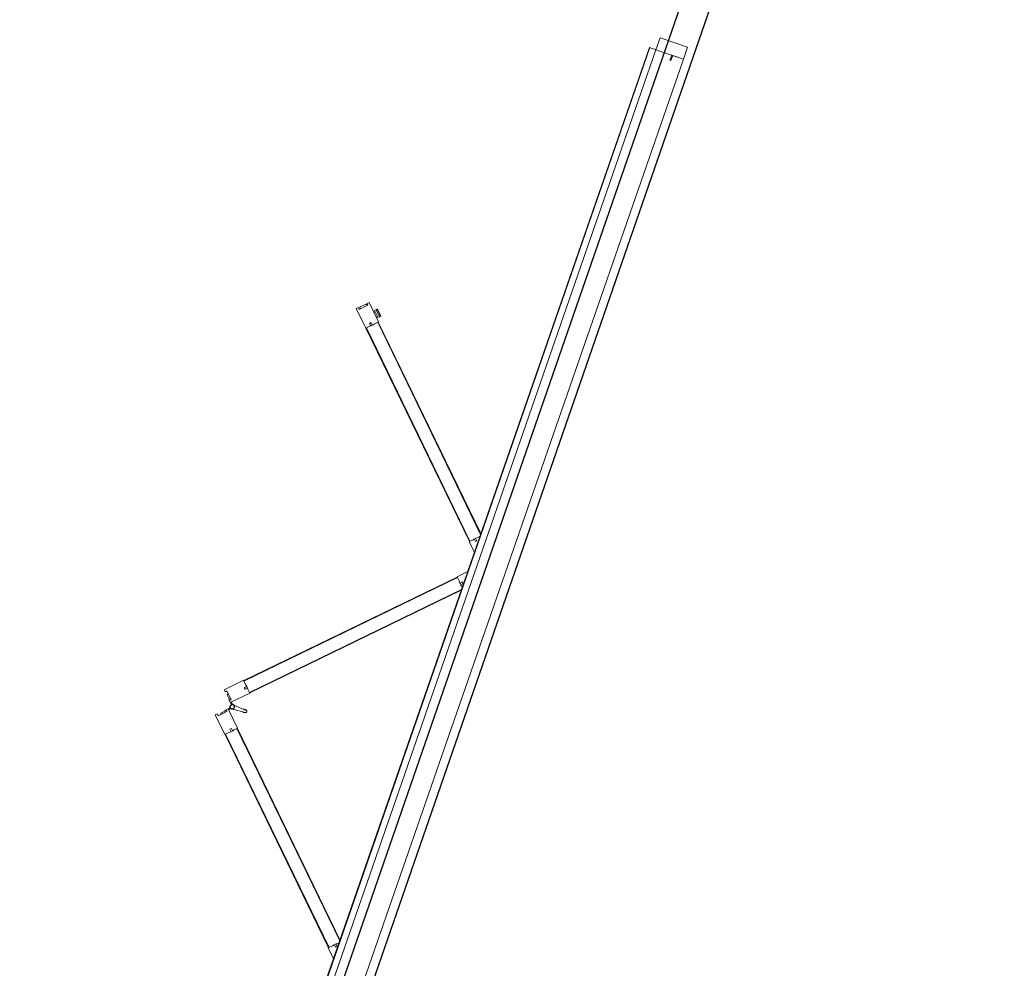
# Model space of a CAD drawing. Header units: inches. Extents: x 424 to 2043, y -237 to 445.
# Tile 73 of 256: x 717.1 to 720.54, y -139.22 to -135.91. Entities that reach past the tile are written whole.
import ezdxf

# ---------------------------------------------------------------- set-up
doc = ezdxf.new("R2010")
doc.units = ezdxf.units.IN
doc.header["$MEASUREMENT"] = 0
doc.layers.add('A-DOOR', color=31, linetype='Continuous', lineweight=9)
doc.layers.add('A-GENM', color=13, linetype='Continuous', lineweight=9)

# ---------------------------------------------------------------- blocks, each defined once
blk = doc.blocks.new('5-panel_Bi-fold_external_door_10806 - Type 1-V7-اول')
at = {"layer": 'A-DOOR'}
for p, q in [((-0.1205, 0.7449), (-0.1742, 0.6912)), ((-0.1148, 0.7393), (-0.1205, 0.7449)), ((-0.1198, 0.7343), (-0.1148, 0.7393)), ((-0.0957, 0.7103), (-0.1198, 0.7343)), ((-0.1103, 0.7284), (-0.112, 0.7266)), ((-0.1103, 0.7284), (-0.112, 0.7266)), ((-0.1103, 0.7284), (-0.112, 0.7266)), ((-0.097, 0.7173), (-0.1081, 0.7284)), ((-0.0281, 0.7343), (-0.0521, 0.7103)), ((-0.0397, 0.7284), (-0.0508, 0.7173)), ((-0.0358, 0.7266), (-0.0376, 0.7284)), ((-0.0358, 0.7266), (-0.0376, 0.7284)), ((-0.0358, 0.7266), (-0.0376, 0.7284)), ((-0.0274, 0.7449), (-0.033, 0.7393)), ((-0.033, 0.7393), (-0.0281, 0.7343)), ((0.0264, 0.6912), (-0.0274, 0.7449)), ((1.3827, 0.745), (1.3289, 0.6912)), ((1.3884, 0.7393), (1.3827, 0.745)), ((1.3834, 0.7343), (1.3884, 0.7393)), ((1.4074, 0.7103), (1.3834, 0.7343)), ((1.3912, 0.7354), (1.3868, 0.731)), ((1.4085, 0.7181), (1.3912, 0.7354)), ((-0.7598, 0.1042), (-0.1735, 0.6905)), ((-0.7584, 0.1027), (-0.1721, 0.6891)), ((-0.1742, 0.6912), (-0.1627, 0.6797)), ((-0.1735, 0.6905), (-0.1721, 0.6891)), ((-0.1389, 0.6558), (-0.0851, 0.7096)), ((-0.0908, 0.7153), (-0.0957, 0.7103)), ((-0.0909, 0.7151), (-0.0924, 0.7165)), ((-0.0851, 0.7096), (-0.0908, 0.7153)), ((-0.0879, 0.7068), (-0.0837, 0.7025)), ((-0.0797, 0.7039), (-0.0853, 0.7094)), ((-0.0812, 0.695), (-0.0779, 0.648)), ((-0.0699, 0.648), (-0.0666, 0.695)), ((-0.0625, 0.7094), (-0.0681, 0.7039)), ((-0.0674, 0.7031), (-0.0676, 0.7033)), ((-0.0674, 0.7031), (-0.0676, 0.7033)), ((-0.0674, 0.7031), (-0.0676, 0.7033)), ((-0.0674, 0.7031), (-0.0676, 0.7033)), ((-0.0674, 0.7031), (-0.0676, 0.7033)), ((-0.0674, 0.7031), (-0.0676, 0.7033)), ((-0.0674, 0.7031), (-0.0676, 0.7033)), ((-0.0674, 0.7031), (-0.0676, 0.7033)), ((-0.0674, 0.7031), (-0.0676, 0.7033)), ((-0.0642, 0.7025), (-0.0599, 0.7068)), ((-0.0571, 0.7153), (-0.0627, 0.7096)), ((-0.0627, 0.7096), (-0.009, 0.6558)), ((-0.0521, 0.7103), (-0.0571, 0.7153)), ((-0.0554, 0.7165), (-0.0569, 0.7151)), ((0.0148, 0.6797), (0.0264, 0.6912)), ((0.0243, 0.6891), (0.0257, 0.6905)), ((0.0243, 0.6891), (0.6106, 0.1027)), ((0.0257, 0.6905), (0.612, 0.1042)), ((1.3297, 0.6905), (0.7433, 0.1042)), ((1.3311, 0.6891), (0.7447, 0.1028)), ((1.3289, 0.6912), (1.3401, 0.6801)), ((1.3297, 0.6905), (1.3311, 0.6891)), ((1.3643, 0.6559), (1.418, 0.7096)), ((1.4069, 0.7165), (1.4085, 0.7181)), ((1.4103, 0.7131), (1.4069, 0.7165)), ((1.4124, 0.7153), (1.4074, 0.7103)), ((1.418, 0.7096), (1.4124, 0.7153)), ((-0.7235, 0.0755), (-0.141, 0.658)), ((-0.7207, 0.0755), (-0.1396, 0.6566)), ((-0.1627, 0.6797), (-0.158, 0.6731)), ((-0.158, 0.6731), (-0.1507, 0.6804)), ((-0.1571, 0.6741), (-0.1528, 0.6698)), ((-0.1464, 0.6762), (-0.1536, 0.6691)), ((-0.1536, 0.6691), (-0.15, 0.667)), ((-0.1507, 0.6804), (-0.1464, 0.6762)), ((-0.15, 0.667), (-0.1389, 0.6558)), ((-0.141, 0.658), (-0.1396, 0.6566)), ((-0.009, 0.6558), (0.0022, 0.667)), ((-0.0083, 0.6566), (-0.0069, 0.658)), ((-0.0083, 0.6566), (0.5728, 0.0755)), ((-0.0069, 0.658), (0.5757, 0.0755)), ((-0.0014, 0.6762), (0.0029, 0.6804)), ((0.0057, 0.6691), (-0.0014, 0.6762)), ((0.0022, 0.667), (0.0057, 0.6691)), ((0.0029, 0.6804), (0.0102, 0.6731)), ((0.005, 0.6698), (0.0092, 0.6741)), ((0.0102, 0.6731), (0.0148, 0.6797)), ((1.3622, 0.658), (0.7797, 0.0755)), ((1.3636, 0.6566), (0.7825, 0.0755)), ((1.3401, 0.6801), (1.3422, 0.6765)), ((1.3422, 0.6765), (1.3493, 0.6836)), ((1.3429, 0.6773), (1.3472, 0.673)), ((1.3535, 0.6794), (1.3462, 0.672)), ((1.3462, 0.672), (1.3528, 0.6674)), ((1.3493, 0.6836), (1.3535, 0.6794)), ((1.3528, 0.6674), (1.3643, 0.6559)), ((1.3622, 0.658), (1.3636, 0.6566)), ((1.3775, 0.669), (1.381, 0.6655)), ((1.3785, 0.6629), (1.381, 0.6655)), ((1.3824, 0.659), (1.3785, 0.6629)), ((1.3943, 0.6788), (1.381, 0.6655)), ((1.4015, 0.6781), (1.3824, 0.659)), ((1.3833, 0.6581), (1.3824, 0.659)), ((1.3855, 0.6559), (1.3833, 0.6581)), ((1.3855, 0.6559), (1.4046, 0.675)), ((1.3855, 0.6559), (1.4046, 0.675)), ((1.3861, 0.6553), (1.3855, 0.6559)), ((1.3861, 0.6553), (1.4052, 0.6744)), ((1.3943, 0.6788), (1.3907, 0.6823)), ((1.3943, 0.6788), (1.3976, 0.682)), ((1.3976, 0.682), (1.4015, 0.6781)), ((1.4015, 0.6781), (1.4024, 0.6772)), ((1.4024, 0.6772), (1.4046, 0.675)), ((1.4046, 0.675), (1.4052, 0.6744)), ((-0.0796, 0.6523), (-0.0777, 0.647)), ((-0.0796, 0.6523), (-0.0779, 0.648)), ((-0.0777, 0.647), (-0.0796, 0.6523)), ((-0.0777, 0.647), (-0.0778, 0.6474)), ((-0.0701, 0.647), (-0.0683, 0.6523)), ((-0.0683, 0.6523), (-0.0701, 0.647)), ((-0.0701, 0.647), (-0.07, 0.6474)), ((-0.0683, 0.6523), (-0.0699, 0.648)), ((-0.7605, 0.1049), (-0.7899, 0.0755)), ((-0.749, 0.0933), (-0.7605, 0.1049)), ((-0.7584, 0.1027), (-0.7598, 0.1042)), ((0.6127, 0.1049), (0.6012, 0.0933)), ((0.612, 0.1042), (0.6106, 0.1027)), ((0.6421, 0.0755), (0.6127, 0.1049)), ((0.7426, 0.1049), (0.7132, 0.0755)), ((0.7538, 0.0937), (0.7426, 0.1049)), ((0.7447, 0.1028), (0.7433, 0.1042)), ((2.581, 0.0759), (-2.331, 0.0759)), ((2.581, 0.0737), (-2.331, 0.0737)), ((-0.7498, 0.0814), (-0.7424, 0.0887)), ((-0.7455, 0.0771), (-0.7498, 0.0814)), ((-0.7424, 0.0887), (-0.749, 0.0933)), ((-0.7384, 0.0842), (-0.7455, 0.0771)), ((-0.7391, 0.0835), (-0.7434, 0.0877)), ((-0.7363, 0.0807), (-0.7384, 0.0842)), ((-0.7311, 0.0755), (-0.7363, 0.0807)), ((0.5885, 0.0807), (0.5833, 0.0755)), ((0.5906, 0.0842), (0.5885, 0.0807)), ((0.5977, 0.0771), (0.5906, 0.0842)), ((0.5956, 0.0877), (0.5913, 0.0835)), ((0.6012, 0.0933), (0.5946, 0.0887)), ((0.5946, 0.0887), (0.6019, 0.0814)), ((0.6019, 0.0814), (0.5977, 0.0771)), ((0.7502, 0.0846), (0.7573, 0.0917)), ((0.7545, 0.0803), (0.7502, 0.0846)), ((0.7573, 0.0917), (0.7538, 0.0937)), ((0.7618, 0.0877), (0.7545, 0.0803)), ((0.7608, 0.0867), (0.7566, 0.0909)), ((0.7664, 0.0811), (0.7618, 0.0877)), ((0.772, 0.0755), (0.7664, 0.0811)), ((2.581, 0.0759), (2.581, 0.0755)), ((2.581, 0.0755), (2.581, 0.0743)), ((2.581, 0.0743), (2.581, 0.0737)), ((2.581, 0.0737), (2.581, 0.0693)), ((2.581, 0.0693), (2.581, 0.0538)), ((-2.331, 0.0516), (2.581, 0.0516)), ((2.581, 0.0538), (2.581, 0.0516)), ((2.581, 0.0516), (2.581, -0.05)), ((2.625, 0.0516), (2.581, 0.0516)), ((2.581, 0.0516), (2.581, -0.0065)), ((2.625, -0.05), (2.625, 0.0516)), ((2.562, -0.007), (2.562, -0.0097)), ((2.581, -0.0065), (2.5625, -0.0065)), ((2.5625, -0.0102), (2.581, -0.0102)), ((2.581, -0.0102), (2.581, -0.05)), ((-2.331, -0.05), (2.581, -0.05)), ((2.581, -0.05), (2.625, -0.05))]:
    blk.add_line(p, q, dxfattribs=at)
at = {"layer": 'A-DOOR', "flags": 128}
for points in [[(-0.0739, 0.7063), (-0.0742, 0.7063), (-0.0746, 0.7063), (-0.0749, 0.7063), (-0.0752, 0.7062), (-0.0755, 0.7062), (-0.0758, 0.7061), (-0.0761, 0.706), (-0.0764, 0.7059), (-0.0767, 0.7058), (-0.077, 0.7057), (-0.0773, 0.7056), (-0.0776, 0.7054), (-0.0779, 0.7053), (-0.0782, 0.7051), (-0.0784, 0.7049), (-0.0787, 0.7048), (-0.0789, 0.7046), (-0.0792, 0.7044), (-0.0794, 0.7041), (-0.0797, 0.7039), (-0.0799, 0.7037), (-0.0801, 0.7034), (-0.0803, 0.7032), (-0.0805, 0.7029), (-0.0806, 0.7027), (-0.0808, 0.7024), (-0.081, 0.7021), (-0.0811, 0.7018), (-0.0812, 0.7015), (-0.0814, 0.7012), (-0.0815, 0.7009), (-0.0816, 0.7006), (-0.0817, 0.7003), (-0.0817, 0.7), (-0.0818, 0.6997), (-0.0818, 0.6994), (-0.0819, 0.6991), (-0.0819, 0.6987), (-0.0819, 0.6984), (-0.0819, 0.6981), (-0.0819, 0.6978), (-0.0819, 0.6975), (-0.0818, 0.6972), (-0.0818, 0.6968), (-0.0817, 0.6965), (-0.0816, 0.6962), (-0.0815, 0.6959), (-0.0814, 0.6956), (-0.0813, 0.6953), (-0.0812, 0.695), (-0.0811, 0.6947), (-0.0809, 0.6944), (-0.0807, 0.6942), (-0.0806, 0.6939), (-0.0804, 0.6936), (-0.0802, 0.6934), (-0.08, 0.6931), (-0.0798, 0.6929), (-0.0796, 0.6927), (-0.0793, 0.6924), (-0.0791, 0.6922), (-0.0788, 0.692), (-0.0786, 0.6918), (-0.0783, 0.6917), (-0.078, 0.6915), (-0.0778, 0.6913), (-0.0775, 0.6912), (-0.0772, 0.691)], [(-0.0739, 0.7063), (-0.0742, 0.7063), (-0.0746, 0.7063), (-0.0749, 0.7063), (-0.0752, 0.7062), (-0.0755, 0.7062), (-0.0758, 0.7061), (-0.0761, 0.706), (-0.0764, 0.7059), (-0.0767, 0.7058), (-0.077, 0.7057), (-0.0773, 0.7056), (-0.0776, 0.7054), (-0.0779, 0.7053), (-0.0782, 0.7051), (-0.0784, 0.7049), (-0.0787, 0.7048), (-0.0789, 0.7046), (-0.0792, 0.7044), (-0.0794, 0.7041), (-0.0797, 0.7039), (-0.0799, 0.7037), (-0.0801, 0.7034), (-0.0803, 0.7032), (-0.0805, 0.7029), (-0.0806, 0.7027), (-0.0808, 0.7024), (-0.081, 0.7021), (-0.0811, 0.7018), (-0.0812, 0.7015), (-0.0814, 0.7012), (-0.0815, 0.7009), (-0.0816, 0.7006), (-0.0817, 0.7003), (-0.0817, 0.7), (-0.0818, 0.6997), (-0.0818, 0.6994), (-0.0819, 0.6991), (-0.0819, 0.6987), (-0.0819, 0.6984), (-0.0819, 0.6981), (-0.0819, 0.6978), (-0.0819, 0.6975), (-0.0818, 0.6972), (-0.0818, 0.6968), (-0.0817, 0.6965), (-0.0816, 0.6962), (-0.0815, 0.6959), (-0.0814, 0.6956), (-0.0813, 0.6953), (-0.0812, 0.695), (-0.0811, 0.6947), (-0.0809, 0.6944), (-0.0807, 0.6942), (-0.0806, 0.6939), (-0.0804, 0.6936), (-0.0802, 0.6934), (-0.08, 0.6931), (-0.0798, 0.6929), (-0.0796, 0.6927), (-0.0793, 0.6924), (-0.0791, 0.6922), (-0.0788, 0.692), (-0.0786, 0.6918), (-0.0783, 0.6917), (-0.078, 0.6915), (-0.0778, 0.6913), (-0.0775, 0.6912), (-0.0772, 0.691), (-0.0769, 0.6909), (-0.0766, 0.6908), (-0.0763, 0.6907), (-0.076, 0.6906), (-0.0757, 0.6905), (-0.0754, 0.6905), (-0.075, 0.6904), (-0.0747, 0.6904), (-0.0744, 0.6904), (-0.0741, 0.6903), (-0.0739, 0.6903)], [(-0.0739, 0.7063), (-0.0742, 0.7063), (-0.0746, 0.7063), (-0.0749, 0.7063), (-0.0752, 0.7062), (-0.0755, 0.7062), (-0.0758, 0.7061), (-0.0761, 0.706), (-0.0764, 0.7059), (-0.0767, 0.7058), (-0.077, 0.7057), (-0.0773, 0.7056), (-0.0776, 0.7054), (-0.0779, 0.7053), (-0.0782, 0.7051), (-0.0784, 0.7049), (-0.0787, 0.7048), (-0.0789, 0.7046), (-0.0792, 0.7044), (-0.0794, 0.7041), (-0.0797, 0.7039), (-0.0799, 0.7037), (-0.0801, 0.7034), (-0.0803, 0.7032), (-0.0805, 0.7029), (-0.0806, 0.7027), (-0.0808, 0.7024), (-0.081, 0.7021), (-0.0811, 0.7018), (-0.0812, 0.7015), (-0.0814, 0.7012), (-0.0815, 0.7009), (-0.0816, 0.7006), (-0.0817, 0.7003), (-0.0817, 0.7), (-0.0818, 0.6997), (-0.0818, 0.6994), (-0.0819, 0.6991), (-0.0819, 0.6987), (-0.0819, 0.6984), (-0.0819, 0.6981), (-0.0819, 0.6978), (-0.0819, 0.6975), (-0.0818, 0.6972), (-0.0818, 0.6968), (-0.0817, 0.6965), (-0.0816, 0.6962), (-0.0815, 0.6959), (-0.0814, 0.6956), (-0.0813, 0.6953), (-0.0812, 0.695), (-0.0811, 0.6947), (-0.0809, 0.6944), (-0.0807, 0.6942), (-0.0806, 0.6939), (-0.0804, 0.6936), (-0.0802, 0.6934), (-0.08, 0.6931), (-0.0798, 0.6929), (-0.0796, 0.6927), (-0.0793, 0.6924), (-0.0791, 0.6922), (-0.0788, 0.692), (-0.0786, 0.6918), (-0.0783, 0.6917), (-0.078, 0.6915), (-0.0778, 0.6913), (-0.0775, 0.6912), (-0.0772, 0.691)], [(-0.0739, 0.7063), (-0.0742, 0.7063), (-0.0746, 0.7063), (-0.0749, 0.7063), (-0.0752, 0.7062), (-0.0755, 0.7062), (-0.0758, 0.7061), (-0.0761, 0.706), (-0.0764, 0.7059), (-0.0767, 0.7058), (-0.077, 0.7057), (-0.0773, 0.7056), (-0.0776, 0.7054), (-0.0779, 0.7053), (-0.0782, 0.7051), (-0.0784, 0.7049), (-0.0787, 0.7048), (-0.0789, 0.7046), (-0.0792, 0.7044), (-0.0794, 0.7041), (-0.0797, 0.7039), (-0.0799, 0.7037), (-0.0801, 0.7034), (-0.0803, 0.7032), (-0.0805, 0.7029), (-0.0806, 0.7027), (-0.0808, 0.7024), (-0.081, 0.7021), (-0.0811, 0.7018), (-0.0812, 0.7015), (-0.0814, 0.7012), (-0.0815, 0.7009), (-0.0816, 0.7006), (-0.0817, 0.7003), (-0.0817, 0.7), (-0.0818, 0.6997), (-0.0818, 0.6994), (-0.0819, 0.6991), (-0.0819, 0.6987), (-0.0819, 0.6984), (-0.0819, 0.6981), (-0.0819, 0.6978), (-0.0819, 0.6975), (-0.0818, 0.6972), (-0.0818, 0.6968), (-0.0817, 0.6965), (-0.0816, 0.6962), (-0.0815, 0.6959), (-0.0814, 0.6956), (-0.0813, 0.6953), (-0.0812, 0.695), (-0.0811, 0.6947), (-0.0809, 0.6944), (-0.0807, 0.6942), (-0.0806, 0.6939), (-0.0804, 0.6936), (-0.0802, 0.6934), (-0.08, 0.6931), (-0.0798, 0.6929), (-0.0796, 0.6927), (-0.0793, 0.6924), (-0.0791, 0.6922), (-0.0788, 0.692), (-0.0786, 0.6918), (-0.0783, 0.6917), (-0.078, 0.6915), (-0.0778, 0.6913), (-0.0775, 0.6912), (-0.0772, 0.691)], [(-0.0739, 0.7063), (-0.0742, 0.7063), (-0.0746, 0.7063), (-0.0749, 0.7063), (-0.0752, 0.7062), (-0.0755, 0.7062), (-0.0758, 0.7061), (-0.0761, 0.706), (-0.0764, 0.7059), (-0.0767, 0.7058), (-0.077, 0.7057), (-0.0773, 0.7056), (-0.0776, 0.7054), (-0.0779, 0.7053), (-0.0782, 0.7051), (-0.0784, 0.7049), (-0.0787, 0.7048), (-0.0789, 0.7046), (-0.0792, 0.7044), (-0.0794, 0.7041), (-0.0797, 0.7039), (-0.0799, 0.7037), (-0.0801, 0.7034), (-0.0803, 0.7032), (-0.0805, 0.7029), (-0.0806, 0.7027), (-0.0808, 0.7024), (-0.081, 0.7021), (-0.0811, 0.7018), (-0.0812, 0.7015), (-0.0814, 0.7012), (-0.0815, 0.7009), (-0.0816, 0.7006), (-0.0817, 0.7003), (-0.0817, 0.7), (-0.0818, 0.6997), (-0.0818, 0.6994), (-0.0819, 0.6991), (-0.0819, 0.6987), (-0.0819, 0.6984), (-0.0819, 0.6981), (-0.0819, 0.6978), (-0.0819, 0.6975), (-0.0818, 0.6972), (-0.0818, 0.6968), (-0.0817, 0.6965), (-0.0816, 0.6962), (-0.0815, 0.6959), (-0.0814, 0.6956), (-0.0813, 0.6953), (-0.0812, 0.695), (-0.0811, 0.6947), (-0.0809, 0.6944), (-0.0807, 0.6942), (-0.0806, 0.6939), (-0.0804, 0.6936), (-0.0802, 0.6934), (-0.08, 0.6931), (-0.0798, 0.6929), (-0.0796, 0.6927), (-0.0793, 0.6924), (-0.0791, 0.6922), (-0.0788, 0.692), (-0.0786, 0.6918), (-0.0783, 0.6917), (-0.078, 0.6915), (-0.0778, 0.6913), (-0.0775, 0.6912), (-0.0772, 0.691)], [(-0.0808, 0.7024), (-0.081, 0.7021), (-0.0811, 0.7018), (-0.0812, 0.7015), (-0.0814, 0.7012), (-0.0815, 0.7009), (-0.0816, 0.7006), (-0.0817, 0.7003), (-0.0817, 0.7), (-0.0818, 0.6997), (-0.0818, 0.6994), (-0.0819, 0.6991), (-0.0819, 0.6987), (-0.0819, 0.6984), (-0.0819, 0.6981), (-0.0819, 0.6978), (-0.0819, 0.6975), (-0.0818, 0.6972), (-0.0818, 0.6968), (-0.0817, 0.6965), (-0.0816, 0.6962), (-0.0815, 0.6959), (-0.0814, 0.6956), (-0.0813, 0.6953)], [(-0.081, 0.7021), (-0.0811, 0.7018), (-0.0812, 0.7015), (-0.0814, 0.7012), (-0.0815, 0.7009), (-0.0816, 0.7006), (-0.0817, 0.7003), (-0.0817, 0.7), (-0.0818, 0.6997), (-0.0818, 0.6994), (-0.0819, 0.6991), (-0.0819, 0.6987), (-0.0819, 0.6984), (-0.0819, 0.6981), (-0.0819, 0.6978), (-0.0819, 0.6975), (-0.0818, 0.6972), (-0.0818, 0.6968), (-0.0817, 0.6965), (-0.0816, 0.6962), (-0.0815, 0.6959), (-0.0814, 0.6956), (-0.0813, 0.6953)], [(-0.081, 0.7021), (-0.0811, 0.7018), (-0.0812, 0.7015), (-0.0814, 0.7012), (-0.0815, 0.7009), (-0.0816, 0.7006), (-0.0817, 0.7003), (-0.0817, 0.7), (-0.0818, 0.6997), (-0.0818, 0.6994), (-0.0819, 0.6991), (-0.0819, 0.6987), (-0.0819, 0.6984), (-0.0819, 0.6981), (-0.0819, 0.6978), (-0.0819, 0.6975), (-0.0818, 0.6972), (-0.0818, 0.6968), (-0.0817, 0.6965), (-0.0816, 0.6962), (-0.0815, 0.6959), (-0.0814, 0.6956), (-0.0813, 0.6953)], [(-0.081, 0.7021), (-0.0811, 0.7018), (-0.0812, 0.7015), (-0.0814, 0.7012), (-0.0815, 0.7009), (-0.0816, 0.7006), (-0.0817, 0.7003), (-0.0817, 0.7), (-0.0818, 0.6997), (-0.0818, 0.6994), (-0.0819, 0.6991), (-0.0819, 0.6987), (-0.0819, 0.6984), (-0.0819, 0.6981), (-0.0819, 0.6978), (-0.0819, 0.6975), (-0.0818, 0.6972), (-0.0818, 0.6968), (-0.0817, 0.6965), (-0.0816, 0.6962), (-0.0815, 0.6959), (-0.0814, 0.6956), (-0.0813, 0.6953)], [(-0.081, 0.7021), (-0.0811, 0.7018), (-0.0812, 0.7015), (-0.0814, 0.7012), (-0.0815, 0.7009), (-0.0816, 0.7006), (-0.0817, 0.7003), (-0.0817, 0.7), (-0.0818, 0.6997), (-0.0818, 0.6994), (-0.0819, 0.6991), (-0.0819, 0.6987), (-0.0819, 0.6984), (-0.0819, 0.6981), (-0.0819, 0.6978), (-0.0819, 0.6975), (-0.0818, 0.6972), (-0.0818, 0.6968), (-0.0817, 0.6965), (-0.0816, 0.6962), (-0.0815, 0.6959), (-0.0814, 0.6956), (-0.0813, 0.6953)], [(-0.081, 0.7021), (-0.0811, 0.7018), (-0.0812, 0.7015), (-0.0814, 0.7012), (-0.0815, 0.7009), (-0.0816, 0.7006), (-0.0817, 0.7003), (-0.0817, 0.7), (-0.0818, 0.6997), (-0.0818, 0.6994), (-0.0819, 0.6991), (-0.0819, 0.6987), (-0.0819, 0.6984), (-0.0819, 0.6981), (-0.0819, 0.6978), (-0.0819, 0.6975), (-0.0818, 0.6972), (-0.0818, 0.6968), (-0.0817, 0.6965), (-0.0816, 0.6962), (-0.0815, 0.6959), (-0.0814, 0.6956), (-0.0813, 0.6953)], [(-0.081, 0.7021), (-0.0811, 0.7018), (-0.0812, 0.7015), (-0.0814, 0.7012), (-0.0815, 0.7009), (-0.0816, 0.7006), (-0.0817, 0.7003), (-0.0817, 0.7), (-0.0818, 0.6997), (-0.0818, 0.6994), (-0.0819, 0.6991), (-0.0819, 0.6987), (-0.0819, 0.6984), (-0.0819, 0.6981), (-0.0819, 0.6978), (-0.0819, 0.6975), (-0.0818, 0.6972), (-0.0818, 0.6968), (-0.0817, 0.6965), (-0.0816, 0.6962), (-0.0815, 0.6959), (-0.0814, 0.6956), (-0.0813, 0.6953)], [(-0.081, 0.7021), (-0.0811, 0.7018), (-0.0812, 0.7015), (-0.0814, 0.7012), (-0.0815, 0.7009), (-0.0816, 0.7006), (-0.0817, 0.7003), (-0.0817, 0.7), (-0.0818, 0.6997), (-0.0818, 0.6994), (-0.0819, 0.6991), (-0.0819, 0.6987), (-0.0819, 0.6984), (-0.0819, 0.6981), (-0.0819, 0.6978), (-0.0819, 0.6975), (-0.0818, 0.6972), (-0.0818, 0.6968), (-0.0817, 0.6965), (-0.0816, 0.6962), (-0.0815, 0.6959), (-0.0814, 0.6956), (-0.0813, 0.6953)], [(-0.081, 0.7021), (-0.0811, 0.7018), (-0.0812, 0.7015), (-0.0814, 0.7012), (-0.0815, 0.7009), (-0.0816, 0.7006), (-0.0817, 0.7003), (-0.0817, 0.7), (-0.0818, 0.6997), (-0.0818, 0.6994), (-0.0819, 0.6991), (-0.0819, 0.6987), (-0.0819, 0.6984), (-0.0819, 0.6981), (-0.0819, 0.6978), (-0.0819, 0.6975), (-0.0818, 0.6972), (-0.0818, 0.6968), (-0.0817, 0.6965), (-0.0816, 0.6962), (-0.0815, 0.6959), (-0.0814, 0.6956), (-0.0813, 0.6953)], [(-0.0742, 0.7063), (-0.0746, 0.7063), (-0.0749, 0.7063), (-0.0752, 0.7062), (-0.0755, 0.7062), (-0.0758, 0.7061), (-0.0761, 0.706), (-0.0764, 0.7059), (-0.0767, 0.7058), (-0.077, 0.7057), (-0.0773, 0.7056), (-0.0776, 0.7054), (-0.0779, 0.7053), (-0.0782, 0.7051), (-0.0784, 0.7049), (-0.0787, 0.7048), (-0.0789, 0.7046), (-0.0792, 0.7044), (-0.0794, 0.7041), (-0.0797, 0.7039), (-0.0799, 0.7037), (-0.0801, 0.7034), (-0.0803, 0.7032), (-0.0805, 0.7029)], [(-0.0742, 0.7063), (-0.0746, 0.7063), (-0.0749, 0.7063), (-0.0752, 0.7062), (-0.0755, 0.7062), (-0.0758, 0.7061), (-0.0761, 0.706), (-0.0764, 0.7059), (-0.0767, 0.7058), (-0.077, 0.7057), (-0.0773, 0.7056), (-0.0776, 0.7054), (-0.0779, 0.7053), (-0.0782, 0.7051), (-0.0784, 0.7049), (-0.0787, 0.7048), (-0.0789, 0.7046), (-0.0792, 0.7044), (-0.0794, 0.7041), (-0.0797, 0.7039), (-0.0799, 0.7037), (-0.0801, 0.7034), (-0.0803, 0.7032), (-0.0805, 0.7029)], [(-0.0742, 0.7063), (-0.0746, 0.7063), (-0.0749, 0.7063), (-0.0752, 0.7062), (-0.0755, 0.7062), (-0.0758, 0.7061), (-0.0761, 0.706), (-0.0764, 0.7059), (-0.0767, 0.7058), (-0.077, 0.7057), (-0.0773, 0.7056), (-0.0776, 0.7054), (-0.0779, 0.7053), (-0.0782, 0.7051), (-0.0784, 0.7049), (-0.0787, 0.7048), (-0.0789, 0.7046), (-0.0792, 0.7044), (-0.0794, 0.7041), (-0.0797, 0.7039), (-0.0799, 0.7037), (-0.0801, 0.7034), (-0.0803, 0.7032), (-0.0805, 0.7029)], [(-0.0742, 0.7063), (-0.0746, 0.7063), (-0.0749, 0.7063), (-0.0752, 0.7062), (-0.0755, 0.7062), (-0.0758, 0.7061), (-0.0761, 0.706), (-0.0764, 0.7059), (-0.0767, 0.7058), (-0.077, 0.7057), (-0.0773, 0.7056), (-0.0776, 0.7054), (-0.0779, 0.7053), (-0.0782, 0.7051), (-0.0784, 0.7049), (-0.0787, 0.7048), (-0.0789, 0.7046), (-0.0792, 0.7044), (-0.0794, 0.7041), (-0.0797, 0.7039), (-0.0799, 0.7037), (-0.0801, 0.7034), (-0.0803, 0.7032), (-0.0805, 0.7029)], [(-0.0742, 0.7063), (-0.0746, 0.7063), (-0.0749, 0.7063), (-0.0752, 0.7062), (-0.0755, 0.7062), (-0.0758, 0.7061), (-0.0761, 0.706), (-0.0764, 0.7059), (-0.0767, 0.7058), (-0.077, 0.7057), (-0.0773, 0.7056), (-0.0776, 0.7054), (-0.0779, 0.7053), (-0.0782, 0.7051), (-0.0784, 0.7049), (-0.0787, 0.7048), (-0.0789, 0.7046), (-0.0792, 0.7044), (-0.0794, 0.7041), (-0.0797, 0.7039), (-0.0799, 0.7037), (-0.0801, 0.7034), (-0.0803, 0.7032), (-0.0805, 0.7029)], [(-0.0742, 0.7063), (-0.0746, 0.7063), (-0.0749, 0.7063), (-0.0752, 0.7062), (-0.0755, 0.7062), (-0.0758, 0.7061), (-0.0761, 0.706), (-0.0764, 0.7059), (-0.0767, 0.7058), (-0.077, 0.7057), (-0.0773, 0.7056), (-0.0776, 0.7054), (-0.0779, 0.7053), (-0.0782, 0.7051), (-0.0784, 0.7049), (-0.0787, 0.7048), (-0.0789, 0.7046), (-0.0792, 0.7044), (-0.0794, 0.7041), (-0.0797, 0.7039), (-0.0799, 0.7037), (-0.0801, 0.7034), (-0.0803, 0.7032), (-0.0805, 0.7029)], [(-0.0742, 0.7063), (-0.0746, 0.7063), (-0.0749, 0.7063), (-0.0752, 0.7062), (-0.0755, 0.7062), (-0.0758, 0.7061), (-0.0761, 0.706), (-0.0764, 0.7059), (-0.0767, 0.7058), (-0.077, 0.7057), (-0.0773, 0.7056), (-0.0776, 0.7054), (-0.0779, 0.7053), (-0.0782, 0.7051), (-0.0784, 0.7049), (-0.0787, 0.7048), (-0.0789, 0.7046), (-0.0792, 0.7044), (-0.0794, 0.7041), (-0.0797, 0.7039), (-0.0799, 0.7037), (-0.0801, 0.7034), (-0.0803, 0.7032), (-0.0805, 0.7029)], [(-0.0742, 0.7063), (-0.0746, 0.7063), (-0.0749, 0.7063), (-0.0752, 0.7062), (-0.0755, 0.7062), (-0.0758, 0.7061), (-0.0761, 0.706), (-0.0764, 0.7059), (-0.0767, 0.7058), (-0.077, 0.7057), (-0.0773, 0.7056), (-0.0776, 0.7054), (-0.0779, 0.7053), (-0.0782, 0.7051), (-0.0784, 0.7049), (-0.0787, 0.7048), (-0.0789, 0.7046), (-0.0792, 0.7044), (-0.0794, 0.7041), (-0.0797, 0.7039), (-0.0799, 0.7037), (-0.0801, 0.7034), (-0.0803, 0.7032), (-0.0805, 0.7029)], [(-0.0742, 0.7063), (-0.0746, 0.7063), (-0.0749, 0.7063), (-0.0752, 0.7062), (-0.0755, 0.7062), (-0.0758, 0.7061), (-0.0761, 0.706), (-0.0764, 0.7059), (-0.0767, 0.7058), (-0.077, 0.7057), (-0.0773, 0.7056), (-0.0776, 0.7054), (-0.0779, 0.7053), (-0.0782, 0.7051), (-0.0784, 0.7049), (-0.0787, 0.7048), (-0.0789, 0.7046), (-0.0792, 0.7044), (-0.0794, 0.7041), (-0.0797, 0.7039), (-0.0799, 0.7037), (-0.0801, 0.7034), (-0.0803, 0.7032), (-0.0805, 0.7029)], [(-0.0769, 0.6909), (-0.0766, 0.6908), (-0.0763, 0.6907), (-0.076, 0.6906), (-0.0757, 0.6905), (-0.0754, 0.6905), (-0.075, 0.6904), (-0.0747, 0.6904), (-0.0744, 0.6904), (-0.0741, 0.6903), (-0.0739, 0.6903)], [(-0.0769, 0.6909), (-0.0766, 0.6908), (-0.0763, 0.6907), (-0.076, 0.6906), (-0.0757, 0.6905), (-0.0754, 0.6905), (-0.075, 0.6904), (-0.0747, 0.6904), (-0.0744, 0.6904), (-0.0741, 0.6903), (-0.0739, 0.6903)], [(-0.0769, 0.6909), (-0.0766, 0.6908), (-0.0763, 0.6907), (-0.076, 0.6906), (-0.0757, 0.6905), (-0.0754, 0.6905), (-0.075, 0.6904), (-0.0747, 0.6904), (-0.0744, 0.6904), (-0.0741, 0.6903), (-0.0739, 0.6903)], [(-0.0769, 0.6909), (-0.0766, 0.6908), (-0.0763, 0.6907), (-0.076, 0.6906), (-0.0757, 0.6905), (-0.0754, 0.6905), (-0.075, 0.6904), (-0.0747, 0.6904), (-0.0744, 0.6904), (-0.0741, 0.6903), (-0.0739, 0.6903)], [(-0.0681, 0.7038), (-0.0683, 0.704), (-0.0685, 0.7042), (-0.0688, 0.7045), (-0.069, 0.7047), (-0.0693, 0.7048), (-0.0695, 0.705), (-0.0698, 0.7052), (-0.0701, 0.7054), (-0.0704, 0.7055), (-0.0706, 0.7056), (-0.0709, 0.7058), (-0.0712, 0.7059), (-0.0715, 0.706), (-0.0718, 0.7061), (-0.0722, 0.7061), (-0.0725, 0.7062), (-0.0728, 0.7063), (-0.0731, 0.7063), (-0.0734, 0.7063), (-0.0737, 0.7063), (-0.0739, 0.7063)], [(-0.0739, 0.6903), (-0.0736, 0.6903), (-0.0733, 0.6904), (-0.073, 0.6904), (-0.0726, 0.6904), (-0.0723, 0.6905), (-0.072, 0.6906), (-0.0717, 0.6907), (-0.0714, 0.6907), (-0.0711, 0.6909), (-0.0708, 0.691), (-0.0705, 0.6911), (-0.0702, 0.6912), (-0.0699, 0.6914), (-0.0697, 0.6916), (-0.0694, 0.6917), (-0.0691, 0.6919), (-0.0689, 0.6921), (-0.0686, 0.6923), (-0.0684, 0.6925), (-0.0682, 0.6928), (-0.068, 0.693), (-0.0677, 0.6932), (-0.0676, 0.6935), (-0.0674, 0.6938), (-0.0672, 0.694), (-0.067, 0.6943), (-0.0669, 0.6946), (-0.0667, 0.6949), (-0.0666, 0.6951), (-0.0665, 0.6954), (-0.0663, 0.6957), (-0.0663, 0.696), (-0.0662, 0.6964), (-0.0661, 0.6967), (-0.066, 0.697), (-0.066, 0.6973), (-0.0659, 0.6976), (-0.0659, 0.6979), (-0.0659, 0.6983), (-0.0659, 0.6986), (-0.0659, 0.6989), (-0.066, 0.6992), (-0.066, 0.6995), (-0.0661, 0.6998), (-0.0661, 0.7002), (-0.0662, 0.7005), (-0.0663, 0.7008), (-0.0664, 0.7011), (-0.0665, 0.7014), (-0.0666, 0.7017), (-0.0668, 0.702), (-0.0669, 0.7022), (-0.0671, 0.7025), (-0.0673, 0.7028), (-0.0674, 0.7031), (-0.0676, 0.7033), (-0.0678, 0.7036), (-0.0681, 0.7038), (-0.0683, 0.704), (-0.0685, 0.7042), (-0.0688, 0.7045), (-0.069, 0.7047), (-0.0693, 0.7048), (-0.0695, 0.705), (-0.0698, 0.7052), (-0.0701, 0.7054), (-0.0704, 0.7055), (-0.0706, 0.7056), (-0.0709, 0.7058), (-0.0712, 0.7059), (-0.0715, 0.706), (-0.0718, 0.7061), (-0.0722, 0.7061), (-0.0725, 0.7062), (-0.0728, 0.7063), (-0.0731, 0.7063), (-0.0734, 0.7063), (-0.0737, 0.7063), (-0.0739, 0.7063)], [(-0.0681, 0.7038), (-0.0683, 0.704), (-0.0685, 0.7042), (-0.0688, 0.7045), (-0.069, 0.7047), (-0.0693, 0.7048), (-0.0695, 0.705), (-0.0698, 0.7052), (-0.0701, 0.7054), (-0.0704, 0.7055), (-0.0706, 0.7056), (-0.0709, 0.7058), (-0.0712, 0.7059), (-0.0715, 0.706), (-0.0718, 0.7061), (-0.0722, 0.7061), (-0.0725, 0.7062), (-0.0728, 0.7063), (-0.0731, 0.7063), (-0.0734, 0.7063), (-0.0737, 0.7063), (-0.0739, 0.7063)], [(-0.0681, 0.7038), (-0.0683, 0.704), (-0.0685, 0.7042), (-0.0688, 0.7045), (-0.069, 0.7047), (-0.0693, 0.7048), (-0.0695, 0.705), (-0.0698, 0.7052), (-0.0701, 0.7054), (-0.0704, 0.7055), (-0.0706, 0.7056), (-0.0709, 0.7058), (-0.0712, 0.7059), (-0.0715, 0.706), (-0.0718, 0.7061), (-0.0722, 0.7061), (-0.0725, 0.7062), (-0.0728, 0.7063), (-0.0731, 0.7063), (-0.0734, 0.7063), (-0.0737, 0.7063), (-0.0739, 0.7063)], [(-0.0681, 0.7038), (-0.0683, 0.704), (-0.0685, 0.7042), (-0.0688, 0.7045), (-0.069, 0.7047), (-0.0693, 0.7048), (-0.0695, 0.705), (-0.0698, 0.7052), (-0.0701, 0.7054), (-0.0704, 0.7055), (-0.0706, 0.7056), (-0.0709, 0.7058), (-0.0712, 0.7059), (-0.0715, 0.706), (-0.0718, 0.7061), (-0.0722, 0.7061), (-0.0725, 0.7062), (-0.0728, 0.7063), (-0.0731, 0.7063), (-0.0734, 0.7063), (-0.0737, 0.7063), (-0.0739, 0.7063)], [(-0.0739, 0.6903), (-0.0736, 0.6903), (-0.0733, 0.6904), (-0.073, 0.6904), (-0.0726, 0.6904), (-0.0723, 0.6905), (-0.072, 0.6906), (-0.0717, 0.6907), (-0.0714, 0.6907), (-0.0711, 0.6909), (-0.0708, 0.691), (-0.0705, 0.6911), (-0.0702, 0.6912), (-0.0699, 0.6914), (-0.0697, 0.6916), (-0.0694, 0.6917), (-0.0691, 0.6919), (-0.0689, 0.6921), (-0.0686, 0.6923), (-0.0684, 0.6925), (-0.0682, 0.6928), (-0.068, 0.693), (-0.0677, 0.6932), (-0.0676, 0.6935), (-0.0674, 0.6938), (-0.0672, 0.694), (-0.067, 0.6943), (-0.0669, 0.6946), (-0.0667, 0.6949), (-0.0666, 0.6951), (-0.0665, 0.6954), (-0.0663, 0.6957), (-0.0663, 0.696), (-0.0662, 0.6964), (-0.0661, 0.6967), (-0.066, 0.697), (-0.066, 0.6973), (-0.0659, 0.6976), (-0.0659, 0.6979), (-0.0659, 0.6983), (-0.0659, 0.6986), (-0.0659, 0.6989), (-0.066, 0.6992), (-0.066, 0.6995), (-0.0661, 0.6998), (-0.0661, 0.7002), (-0.0662, 0.7005), (-0.0663, 0.7008), (-0.0664, 0.7011), (-0.0665, 0.7014), (-0.0666, 0.7017), (-0.0668, 0.702), (-0.0669, 0.7022), (-0.0671, 0.7025), (-0.0673, 0.7028), (-0.0674, 0.7031), (-0.0676, 0.7033)], [(-0.0739, 0.6903), (-0.0736, 0.6903), (-0.0733, 0.6904), (-0.073, 0.6904), (-0.0726, 0.6904), (-0.0723, 0.6905), (-0.072, 0.6906), (-0.0717, 0.6907), (-0.0714, 0.6907), (-0.0711, 0.6909), (-0.0708, 0.691), (-0.0705, 0.6911), (-0.0702, 0.6912), (-0.0699, 0.6914), (-0.0697, 0.6916), (-0.0694, 0.6917), (-0.0691, 0.6919), (-0.0689, 0.6921), (-0.0686, 0.6923), (-0.0684, 0.6925), (-0.0682, 0.6928), (-0.068, 0.693), (-0.0677, 0.6932), (-0.0676, 0.6935), (-0.0674, 0.6938), (-0.0672, 0.694), (-0.067, 0.6943), (-0.0669, 0.6946), (-0.0667, 0.6949), (-0.0666, 0.6951), (-0.0665, 0.6954), (-0.0663, 0.6957), (-0.0663, 0.696), (-0.0662, 0.6964), (-0.0661, 0.6967), (-0.066, 0.697), (-0.066, 0.6973), (-0.0659, 0.6976), (-0.0659, 0.6979), (-0.0659, 0.6983), (-0.0659, 0.6986), (-0.0659, 0.6989), (-0.066, 0.6992), (-0.066, 0.6995), (-0.0661, 0.6998), (-0.0661, 0.7002), (-0.0662, 0.7005), (-0.0663, 0.7008), (-0.0664, 0.7011), (-0.0665, 0.7014), (-0.0666, 0.7017), (-0.0668, 0.702), (-0.0669, 0.7022), (-0.0671, 0.7025), (-0.0673, 0.7028), (-0.0674, 0.7031), (-0.0676, 0.7033)], [(-0.0739, 0.6903), (-0.0736, 0.6903), (-0.0733, 0.6904), (-0.073, 0.6904), (-0.0726, 0.6904), (-0.0723, 0.6905), (-0.072, 0.6906), (-0.0717, 0.6907), (-0.0714, 0.6907), (-0.0711, 0.6909), (-0.0708, 0.691), (-0.0705, 0.6911), (-0.0702, 0.6912), (-0.0699, 0.6914), (-0.0697, 0.6916), (-0.0694, 0.6917), (-0.0691, 0.6919), (-0.0689, 0.6921), (-0.0686, 0.6923), (-0.0684, 0.6925), (-0.0682, 0.6928), (-0.068, 0.693), (-0.0677, 0.6932), (-0.0676, 0.6935), (-0.0674, 0.6938), (-0.0672, 0.694), (-0.067, 0.6943), (-0.0669, 0.6946), (-0.0667, 0.6949), (-0.0666, 0.6951), (-0.0665, 0.6954), (-0.0663, 0.6957), (-0.0663, 0.696), (-0.0662, 0.6964), (-0.0661, 0.6967), (-0.066, 0.697), (-0.066, 0.6973), (-0.0659, 0.6976), (-0.0659, 0.6979), (-0.0659, 0.6983), (-0.0659, 0.6986), (-0.0659, 0.6989), (-0.066, 0.6992), (-0.066, 0.6995), (-0.0661, 0.6998), (-0.0661, 0.7002), (-0.0662, 0.7005), (-0.0663, 0.7008), (-0.0664, 0.7011), (-0.0665, 0.7014), (-0.0666, 0.7017), (-0.0668, 0.702), (-0.0669, 0.7022), (-0.0671, 0.7025), (-0.0673, 0.7028), (-0.0674, 0.7031), (-0.0676, 0.7033)], [(-0.0739, 0.6903), (-0.0736, 0.6903), (-0.0733, 0.6904), (-0.073, 0.6904), (-0.0726, 0.6904), (-0.0723, 0.6905), (-0.072, 0.6906), (-0.0717, 0.6907), (-0.0714, 0.6907), (-0.0711, 0.6909), (-0.0708, 0.691), (-0.0705, 0.6911), (-0.0702, 0.6912), (-0.0699, 0.6914), (-0.0697, 0.6916), (-0.0694, 0.6917), (-0.0691, 0.6919), (-0.0689, 0.6921), (-0.0686, 0.6923), (-0.0684, 0.6925), (-0.0682, 0.6928), (-0.068, 0.693), (-0.0677, 0.6932), (-0.0676, 0.6935), (-0.0674, 0.6938), (-0.0672, 0.694), (-0.067, 0.6943), (-0.0669, 0.6946), (-0.0667, 0.6949), (-0.0666, 0.6951), (-0.0665, 0.6954), (-0.0663, 0.6957), (-0.0663, 0.696), (-0.0662, 0.6964), (-0.0661, 0.6967), (-0.066, 0.697), (-0.066, 0.6973), (-0.0659, 0.6976), (-0.0659, 0.6979), (-0.0659, 0.6983), (-0.0659, 0.6986), (-0.0659, 0.6989), (-0.066, 0.6992), (-0.066, 0.6995), (-0.0661, 0.6998), (-0.0661, 0.7002), (-0.0662, 0.7005), (-0.0663, 0.7008), (-0.0664, 0.7011), (-0.0665, 0.7014), (-0.0666, 0.7017), (-0.0668, 0.702), (-0.0669, 0.7022), (-0.0671, 0.7025), (-0.0673, 0.7028), (-0.0674, 0.7031), (-0.0676, 0.7033)], [(-0.0709, 0.7058), (-0.0712, 0.7059), (-0.0715, 0.706), (-0.0718, 0.7061), (-0.0722, 0.7061), (-0.0725, 0.7062), (-0.0728, 0.7063), (-0.0731, 0.7063), (-0.0734, 0.7063)], [(-0.0709, 0.7058), (-0.0712, 0.7059), (-0.0715, 0.706), (-0.0718, 0.7061), (-0.0722, 0.7061), (-0.0725, 0.7062), (-0.0728, 0.7063), (-0.0731, 0.7063), (-0.0734, 0.7063)], [(-0.0709, 0.7058), (-0.0712, 0.7059), (-0.0715, 0.706), (-0.0718, 0.7061), (-0.0722, 0.7061), (-0.0725, 0.7062), (-0.0728, 0.7063), (-0.0731, 0.7063), (-0.0734, 0.7063)], [(-0.0709, 0.7058), (-0.0712, 0.7059), (-0.0715, 0.706), (-0.0718, 0.7061), (-0.0722, 0.7061), (-0.0725, 0.7062), (-0.0728, 0.7063), (-0.0731, 0.7063), (-0.0734, 0.7063)], [(-0.0709, 0.7058), (-0.0712, 0.7059), (-0.0715, 0.706), (-0.0718, 0.7061), (-0.0722, 0.7061), (-0.0725, 0.7062), (-0.0728, 0.7063), (-0.0731, 0.7063), (-0.0734, 0.7063)], [(-0.0709, 0.7058), (-0.0712, 0.7059), (-0.0715, 0.706), (-0.0718, 0.7061), (-0.0722, 0.7061), (-0.0725, 0.7062), (-0.0728, 0.7063), (-0.0731, 0.7063), (-0.0734, 0.7063)], [(-0.0709, 0.7058), (-0.0712, 0.7059), (-0.0715, 0.706), (-0.0718, 0.7061), (-0.0722, 0.7061), (-0.0725, 0.7062), (-0.0728, 0.7063), (-0.0731, 0.7063), (-0.0734, 0.7063)], [(-0.0709, 0.7058), (-0.0712, 0.7059), (-0.0715, 0.706), (-0.0718, 0.7061), (-0.0722, 0.7061), (-0.0725, 0.7062), (-0.0728, 0.7063), (-0.0731, 0.7063), (-0.0734, 0.7063)], [(-0.0709, 0.7058), (-0.0712, 0.7059), (-0.0715, 0.706), (-0.0718, 0.7061), (-0.0722, 0.7061), (-0.0725, 0.7062), (-0.0728, 0.7063), (-0.0731, 0.7063), (-0.0734, 0.7063)], [(-0.0681, 0.7038), (-0.0683, 0.704), (-0.0685, 0.7042), (-0.0688, 0.7045), (-0.069, 0.7047), (-0.0693, 0.7048), (-0.0695, 0.705), (-0.0698, 0.7052), (-0.0701, 0.7054), (-0.0704, 0.7055), (-0.0706, 0.7056)], [(-0.0681, 0.7038), (-0.0683, 0.704), (-0.0685, 0.7042), (-0.0688, 0.7045), (-0.069, 0.7047), (-0.0693, 0.7048), (-0.0695, 0.705), (-0.0698, 0.7052), (-0.0701, 0.7054), (-0.0704, 0.7055), (-0.0706, 0.7056)], [(-0.0681, 0.7038), (-0.0683, 0.704), (-0.0685, 0.7042), (-0.0688, 0.7045), (-0.069, 0.7047), (-0.0693, 0.7048), (-0.0695, 0.705), (-0.0698, 0.7052), (-0.0701, 0.7054), (-0.0704, 0.7055), (-0.0706, 0.7056)], [(-0.0681, 0.7038), (-0.0683, 0.704), (-0.0685, 0.7042), (-0.0688, 0.7045), (-0.069, 0.7047), (-0.0693, 0.7048), (-0.0695, 0.705), (-0.0698, 0.7052), (-0.0701, 0.7054), (-0.0704, 0.7055), (-0.0706, 0.7056)], [(-0.0681, 0.7038), (-0.0683, 0.704), (-0.0685, 0.7042), (-0.0688, 0.7045), (-0.069, 0.7047), (-0.0693, 0.7048), (-0.0695, 0.705), (-0.0698, 0.7052), (-0.0701, 0.7054), (-0.0704, 0.7055), (-0.0706, 0.7056)], [(-0.0681, 0.7038), (-0.0683, 0.704), (-0.0685, 0.7042), (-0.0688, 0.7045), (-0.069, 0.7047), (-0.0693, 0.7048), (-0.0695, 0.705), (-0.0698, 0.7052), (-0.0701, 0.7054), (-0.0704, 0.7055), (-0.0706, 0.7056)], [(-0.0681, 0.7038), (-0.0683, 0.704), (-0.0685, 0.7042), (-0.0688, 0.7045), (-0.069, 0.7047), (-0.0693, 0.7048), (-0.0695, 0.705), (-0.0698, 0.7052), (-0.0701, 0.7054), (-0.0704, 0.7055), (-0.0706, 0.7056)], [(-0.0681, 0.7038), (-0.0683, 0.704), (-0.0685, 0.7042), (-0.0688, 0.7045), (-0.069, 0.7047), (-0.0693, 0.7048), (-0.0695, 0.705), (-0.0698, 0.7052), (-0.0701, 0.7054), (-0.0704, 0.7055), (-0.0706, 0.7056)], [(-0.0681, 0.7038), (-0.0683, 0.704), (-0.0685, 0.7042), (-0.0688, 0.7045), (-0.069, 0.7047), (-0.0693, 0.7048), (-0.0695, 0.705), (-0.0698, 0.7052), (-0.0701, 0.7054), (-0.0704, 0.7055), (-0.0706, 0.7056)], [(-0.0665, 0.6954), (-0.0663, 0.6957), (-0.0663, 0.696), (-0.0662, 0.6964), (-0.0661, 0.6967), (-0.066, 0.697), (-0.066, 0.6973), (-0.0659, 0.6976), (-0.0659, 0.6979), (-0.0659, 0.6983), (-0.0659, 0.6986), (-0.0659, 0.6989), (-0.066, 0.6992), (-0.066, 0.6995), (-0.0661, 0.6998), (-0.0661, 0.7002), (-0.0662, 0.7005), (-0.0663, 0.7008), (-0.0664, 0.7011), (-0.0665, 0.7014), (-0.0666, 0.7017), (-0.0668, 0.702), (-0.0669, 0.7022), (-0.0671, 0.7025)], [(-0.0665, 0.6954), (-0.0663, 0.6957), (-0.0663, 0.696), (-0.0662, 0.6964), (-0.0661, 0.6967), (-0.066, 0.697), (-0.066, 0.6973), (-0.0659, 0.6976), (-0.0659, 0.6979), (-0.0659, 0.6983), (-0.0659, 0.6986), (-0.0659, 0.6989), (-0.066, 0.6992), (-0.066, 0.6995), (-0.0661, 0.6998), (-0.0661, 0.7002), (-0.0662, 0.7005), (-0.0663, 0.7008), (-0.0664, 0.7011), (-0.0665, 0.7014), (-0.0666, 0.7017), (-0.0668, 0.702)], [(-0.0665, 0.6954), (-0.0663, 0.6957), (-0.0663, 0.696), (-0.0662, 0.6964), (-0.0661, 0.6967), (-0.066, 0.697), (-0.066, 0.6973), (-0.0659, 0.6976), (-0.0659, 0.6979), (-0.0659, 0.6983), (-0.0659, 0.6986), (-0.0659, 0.6989), (-0.066, 0.6992), (-0.066, 0.6995), (-0.0661, 0.6998), (-0.0661, 0.7002), (-0.0662, 0.7005), (-0.0663, 0.7008), (-0.0664, 0.7011), (-0.0665, 0.7014), (-0.0666, 0.7017), (-0.0668, 0.702)], [(-0.0665, 0.6954), (-0.0663, 0.6957), (-0.0663, 0.696), (-0.0662, 0.6964), (-0.0661, 0.6967), (-0.066, 0.697), (-0.066, 0.6973), (-0.0659, 0.6976), (-0.0659, 0.6979), (-0.0659, 0.6983), (-0.0659, 0.6986), (-0.0659, 0.6989), (-0.066, 0.6992), (-0.066, 0.6995), (-0.0661, 0.6998), (-0.0661, 0.7002), (-0.0662, 0.7005), (-0.0663, 0.7008), (-0.0664, 0.7011), (-0.0665, 0.7014), (-0.0666, 0.7017), (-0.0668, 0.702)], [(-0.0665, 0.6954), (-0.0663, 0.6957), (-0.0663, 0.696), (-0.0662, 0.6964), (-0.0661, 0.6967), (-0.066, 0.697), (-0.066, 0.6973), (-0.0659, 0.6976), (-0.0659, 0.6979), (-0.0659, 0.6983), (-0.0659, 0.6986), (-0.0659, 0.6989), (-0.066, 0.6992), (-0.066, 0.6995), (-0.0661, 0.6998), (-0.0661, 0.7002), (-0.0662, 0.7005), (-0.0663, 0.7008), (-0.0664, 0.7011), (-0.0665, 0.7014), (-0.0666, 0.7017), (-0.0668, 0.702)], [(-0.0665, 0.6954), (-0.0663, 0.6957), (-0.0663, 0.696), (-0.0662, 0.6964), (-0.0661, 0.6967), (-0.066, 0.697), (-0.066, 0.6973), (-0.0659, 0.6976), (-0.0659, 0.6979), (-0.0659, 0.6983), (-0.0659, 0.6986), (-0.0659, 0.6989), (-0.066, 0.6992), (-0.066, 0.6995), (-0.0661, 0.6998), (-0.0661, 0.7002), (-0.0662, 0.7005), (-0.0663, 0.7008), (-0.0664, 0.7011), (-0.0665, 0.7014), (-0.0666, 0.7017), (-0.0668, 0.702)], [(-0.0665, 0.6954), (-0.0663, 0.6957), (-0.0663, 0.696), (-0.0662, 0.6964), (-0.0661, 0.6967), (-0.066, 0.697), (-0.066, 0.6973), (-0.0659, 0.6976), (-0.0659, 0.6979), (-0.0659, 0.6983), (-0.0659, 0.6986), (-0.0659, 0.6989), (-0.066, 0.6992), (-0.066, 0.6995), (-0.0661, 0.6998), (-0.0661, 0.7002), (-0.0662, 0.7005), (-0.0663, 0.7008), (-0.0664, 0.7011), (-0.0665, 0.7014), (-0.0666, 0.7017), (-0.0668, 0.702)], [(-0.0665, 0.6954), (-0.0663, 0.6957), (-0.0663, 0.696), (-0.0662, 0.6964), (-0.0661, 0.6967), (-0.066, 0.697), (-0.066, 0.6973), (-0.0659, 0.6976), (-0.0659, 0.6979), (-0.0659, 0.6983), (-0.0659, 0.6986), (-0.0659, 0.6989), (-0.066, 0.6992), (-0.066, 0.6995), (-0.0661, 0.6998), (-0.0661, 0.7002), (-0.0662, 0.7005), (-0.0663, 0.7008), (-0.0664, 0.7011), (-0.0665, 0.7014), (-0.0666, 0.7017), (-0.0668, 0.702)], [(-0.0665, 0.6954), (-0.0663, 0.6957), (-0.0663, 0.696), (-0.0662, 0.6964), (-0.0661, 0.6967), (-0.066, 0.697), (-0.066, 0.6973), (-0.0659, 0.6976), (-0.0659, 0.6979), (-0.0659, 0.6983), (-0.0659, 0.6986), (-0.0659, 0.6989), (-0.066, 0.6992), (-0.066, 0.6995), (-0.0661, 0.6998), (-0.0661, 0.7002), (-0.0662, 0.7005), (-0.0663, 0.7008), (-0.0664, 0.7011), (-0.0665, 0.7014), (-0.0666, 0.7017), (-0.0668, 0.702)]]:
    blk.add_lwpolyline(points, dxfattribs=at)
at = {"layer": 'A-DOOR'}
for centre, radius, start, end in [((-0.1092, 0.7273), 0.0015, 45, 135), ((-0.1092, 0.7273), 0.0015, 45, 135), ((-0.1092, 0.7273), 0.0015, 45, 135), ((-0.0386, 0.7273), 0.0015, 45, 135), ((-0.0386, 0.7273), 0.0015, 45, 135), ((-0.0386, 0.7273), 0.0015, 45, 135), ((-0.0956, 0.7187), 0.002, 225, 296.79), ((-0.0956, 0.7187), 0.002, 225, 268.074), ((-0.0956, 0.7187), 0.002, 225, 268.074), ((-0.0957, 0.7117), 0.001, 240, 285), ((-0.0957, 0.7117), 0.001, 240, 285), ((-0.0957, 0.7117), 0.001, 240, 285), ((-0.0938, 0.7151), 0.002, 45, 116.79), ((-0.0879, 0.6982), 0.00601, 0.5847, 45), ((-0.0879, 0.6982), 0.00601, 0.5847, 45), ((-0.0879, 0.6982), 0.00601, 0.5847, 45), ((-0.0739, 0.6983), 0.00801, 117.8469, 204.3781), ((-0.0739, 0.6983), 0.008, 118.4089, 241.5911), ((-0.0739, 0.6984), 0.00801, 136.7908, 180.5847), ((-0.0739, 0.6984), 0.00801, 136.7908, 180.5847), ((-0.0739, 0.6984), 0.00801, 136.7908, 180.5847), ((-0.0739, 0.6983), 0.008, 150, 167.5738), ((-0.0739, 0.6983), 0.007, 90, 270), ((-0.0739, 0.6983), 0.007, 150, 210), ((-0.0739, 0.6983), 0.007, 150, 210), ((-0.0739, 0.6983), 0.007, 150, 210), ((-0.0739, 0.6983), 0.007, 150, 210), ((-0.0739, 0.6983), 0.00801, 73.9595, 106.0405), ((-0.0739, 0.6983), 0.008, 90, 105.2946), ((-0.0739, 0.6983), 0.008, 254.7054, 270), ((-0.0739, 0.6983), 0.008, 74.7054, 90), ((-0.0739, 0.6983), 0.007, 270, 90), ((-0.0739, 0.6983), 0.008, 270, 285.2946), ((-0.0739, 0.6983), 0.00801, 335.6219, 62.1531), ((-0.0739, 0.6983), 0.008, 298.4089, 61.5911), ((-0.0739, 0.6984), 0.00801, 359.4153, 43.2092), ((-0.0739, 0.6984), 0.00801, 359.4153, 43.2092), ((-0.0739, 0.6984), 0.00801, 359.4153, 43.2092), ((-0.0739, 0.6983), 0.007, 330, 30), ((-0.0739, 0.6983), 0.007, 330, 30), ((-0.0739, 0.6983), 0.007, 330, 30), ((-0.0739, 0.6983), 0.007, 330, 30), ((-0.0739, 0.6983), 0.008, 12.4262, 30), ((-0.0599, 0.6982), 0.00601, 135, 179.4153), ((-0.0599, 0.6982), 0.00601, 135, 179.4153), ((-0.0599, 0.6982), 0.00601, 135, 179.4153), ((-0.054, 0.7151), 0.002, 63.21, 135), ((-0.054, 0.7151), 0.002, 91.926, 135), ((-0.054, 0.7151), 0.002, 91.926, 135), ((-0.0522, 0.7187), 0.002, 243.21, 315), ((-0.0522, 0.7187), 0.002, 243.21, 300.642), ((-0.0522, 0.7187), 0.002, 243.21, 300.642), ((-0.0521, 0.7117), 0.001, 255, 300), ((-0.0521, 0.7117), 0.001, 255, 300), ((-0.0521, 0.7117), 0.001, 255, 300), ((-0.0739, 0.6543), 0.00601, 141.4622, 199.4712), ((-0.0739, 0.6543), 0.00601, 141.4622, 199.4712), ((-0.0739, 0.6543), 0.00601, 340.5288, 38.5378), ((-0.0739, 0.6543), 0.00601, 340.5288, 38.5378), ((-0.0739, 0.6483), 0.004, 184.014, 355.986), ((-0.0739, 0.6483), 0.004, 199.4712, 340.5288), ((-0.0739, 0.6483), 0.004, 199.4712, 340.5288), ((2.5625, -0.007), 0.0005, 90, 180), ((2.5625, -0.0097), 0.0005, 180, 270)]:
    blk.add_arc(centre, radius, start, end, dxfattribs=at)

msp = doc.modelspace()

# ---------------------------------------------------------------- linework, layer by layer
at = {"layer": 'A-GENM', "lineweight": 25}
for p, q in [((717.0991, -142.5269), (720.4459, -132.8651)), ((717.1611, -142.6535), (720.5404, -132.8979))]:
    msp.add_line(p, q, dxfattribs=at)

# ---------------------------------------------------------------- block references
at = {"layer": 'A-DOOR', "rotation": 70.87369104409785}
msp.add_blockref('5-panel_Bi-fold_external_door_10806 - Type 1-V7-اول', (718.526, -138.466), dxfattribs=at)

doc.saveas('drawing.dxf')
